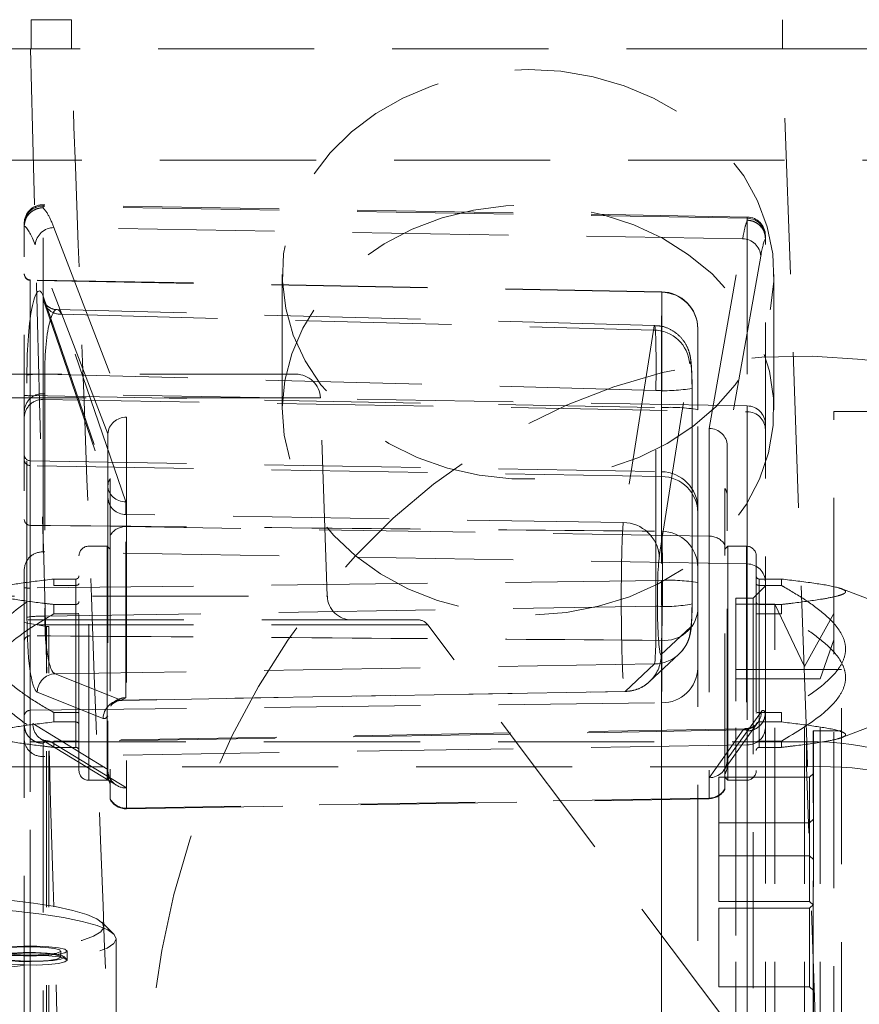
# Model space of a CAD drawing. Header units: millimetres. Extents: x 127 to 4201, y 49 to 2729.
# Tile 55 of 102: x 1147 to 1215, y 1952 to 2033. Entities that reach past the tile are written whole.
import ezdxf

# ---------------------------------------------------------------- set-up
doc = ezdxf.new("R2010")
doc.units = ezdxf.units.MM
doc.header["$LTSCALE"] = 10
doc.linetypes.add('HIDDEN', pattern=[1.905, 1.27, -0.635])

msp = doc.modelspace()

# ---------------------------------------------------------------- linework, layer by layer
at = {"color": 7, "linetype": 'HIDDEN', "lineweight": 0}
for p, q in [((1147.667, 2032.621), (1147.667, 2030.24)), ((1150.945, 2032.621), (1150.945, 2030.24)), ((1208.791, 2032.621), (1208.791, 2030.24)), ((1208.791, 2030.24), (1127.862, 2030.24)), ((1210.76, 1973.842), (1208.791, 2030.24)), ((1220.567, 2030.24), (1208.791, 2030.24)), ((1139.092, 2021.182), (1219.092, 2021.182)), ((1148.626, 2017.311), (1148.626, 2017.56)), ((1205.926, 2016.56), (1148.626, 2017.56)), ((1205.926, 2016.459), (1148.626, 2017.455)), ((1148.626, 2002.179), (1148.626, 2017.455)), ((1205.926, 2016.295), (1205.926, 2016.56)), ((1205.926, 2016.459), (1205.926, 2001.188)), ((1147.1, 2015.809), (1147.1, 2016.061)), ((1147.1, 2015.85), (1147.1, 2015.809)), ((1147.1, 1975.231), (1147.1, 2015.809)), ((1149.508, 2015.702), (1155.426, 2000.279)), ((1205.549, 2014.784), (1149.508, 2015.702)), ((1207.4, 2015.06), (1207.4, 2014.802)), ((1207.4, 2014.802), (1207.4, 2014.821)), ((1207.4, 1976.222), (1207.4, 2014.802)), ((1153.902, 1998.919), (1147.998, 2014.307)), ((1202.826, 1999.356), (1205.549, 2014.784)), ((1207.019, 2013.382), (1204.299, 1997.97)), ((1168.092, 2011.888), (1168.092, 2000.858)), ((1208.092, 2000.858), (1208.092, 2011.888)), ((1198.956, 2010.473), (1147.59, 2011.443)), ((1198.952, 2010.438), (1147.591, 2011.408)), ((1147.591, 2011.408), (1147.591, 1996.717)), ((1148.676, 2010.048), (1153.9, 1994.818)), ((1198.952, 1995.828), (1198.952, 2010.438)), ((1148.741, 2009.549), (1153.969, 1994.309)), ((1198.376, 2007.736), (1149.764, 2009.033)), ((1155.373, 1993.373), (1150.134, 2008.648)), ((1150.134, 2008.648), (1198.299, 2007.363)), ((1198.299, 2007.363), (1195.828, 1991.692)), ((1201.9, 2000.877), (1201.9, 2007.473)), ((1198.769, 1988.929), (1201.24, 2004.6)), ((1169.195, 2003.766), (1098.057, 2003.766)), ((1147.317, 1983.991), (1147.317, 2003.699)), ((1198.488, 2002.446), (1148.776, 2003.773)), ((1148.776, 2003.773), (1148.776, 1984.065)), ((1147.591, 1986.363), (1147.591, 2002.02)), ((1147.591, 2002.02), (1198.952, 2001.05)), ((1205.926, 2001.188), (1148.626, 2002.179)), ((1198.488, 1984.885), (1198.488, 2002.446)), ((1201.429, 2002.63), (1201.436, 2002.618)), ((1201.429, 2002.63), (1201.429, 1985.069)), ((1201.436, 1985.057), (1201.436, 2002.618)), ((1171.193, 2001.835), (1096.102, 2001.835)), ((1148.626, 1989.303), (1148.626, 2001.703)), ((1148.626, 2001.703), (1205.926, 2000.711)), ((1171.757, 1985.696), (1171.193, 2001.835)), ((1198.952, 2001.05), (1198.952, 1986.974)), ((1201.9, 1986.801), (1201.9, 2000.877)), ((1205.926, 2000.711), (1205.926, 1988.322)), ((1212.962, 1885.74), (1212.962, 2000.74)), ((1221.597, 2000.74), (1212.962, 2000.74)), ((1155.426, 2000.279), (1155.426, 1991.367)), ((1153.9, 1994.61), (1153.9, 1998.831)), ((1202.826, 1990.591), (1202.826, 1999.356)), ((1204.3, 1997.93), (1204.3, 1993.796)), ((1147.591, 1996.717), (1198.952, 1995.828)), ((1198.952, 1995.439), (1147.591, 1996.328)), ((1147.591, 1996.328), (1147.591, 1991.459)), ((1154.1, 1995.277), (1154.1, 1990.662)), ((1198.952, 1990.979), (1198.952, 1995.439)), ((1153.9, 1994.61), (1153.9, 1971.151)), ((1204.1, 1989.885), (1204.1, 1994.463)), ((1155.373, 1992.345), (1155.373, 1993.373)), ((1204.3, 1971.965), (1204.3, 1993.796)), ((1155.373, 1977.431), (1155.373, 1992.345)), ((1195.828, 1991.692), (1155.373, 1992.345)), ((1202.826, 1990.591), (1155.426, 1991.367)), ((1155.426, 1991.367), (1155.426, 1968.387)), ((1154.1, 1990.662), (1154.1, 1969.139)), ((1202.826, 1990.591), (1202.826, 1969.258)), ((1205.926, 1988.322), (1148.626, 1989.303)), ((1153.846, 1989.767), (1152.343, 1989.767)), ((1152.343, 1970.717), (1152.343, 1989.767)), ((1153.846, 1982.108), (1153.846, 1989.767)), ((1154.1, 1989.513), (1153.846, 1989.767)), ((1204.1, 1969.966), (1204.1, 1989.885)), ((1204.354, 1989.767), (1204.1, 1989.513)), ((1204.354, 1989.767), (1204.354, 1982.108)), ((1205.857, 1989.767), (1204.354, 1989.767)), ((1205.857, 1989.767), (1205.857, 1970.717)), ((1151.549, 1971.51), (1151.549, 1988.973)), ((1206.65, 1988.973), (1206.65, 1971.51)), ((1205.926, 1988.322), (1205.926, 1897.274)), ((1198.952, 1986.974), (1147.591, 1986.363)), ((1149.504, 1986.577), (1149.504, 1987.091)), ((1149.504, 1987.091), (1151.295, 1987.091)), ((1151.295, 1986.577), (1151.295, 1987.091)), ((1151.295, 1987.091), (1151.295, 1985.024)), ((1201.9, 1979.834), (1201.9, 1986.801)), ((1206.904, 1987.091), (1206.904, 1986.577)), ((1206.904, 1987.091), (1208.696, 1987.091)), ((1206.904, 1985.024), (1206.904, 1987.091)), ((1208.696, 1987.091), (1208.696, 1986.577)), ((1151.295, 1986.577), (1149.504, 1986.577)), ((1151.295, 1976.231), (1151.295, 1986.577)), ((1207.4, 1986.54), (1206.4, 1985.54)), ((1206.904, 1986.577), (1206.904, 1976.231)), ((1208.696, 1986.577), (1206.904, 1986.577)), ((1219.121, 1984.177), (1213.618, 1986.29)), ((1095.495, 1985.696), (1171.712, 1985.696)), ((1205, 1900.94), (1205, 1985.54)), ((1206.4, 1985.54), (1205, 1985.54)), ((1206.4, 1985.54), (1206.4, 1900.94)), ((1148.776, 1984.065), (1198.488, 1984.885)), ((1149.504, 1985.024), (1149.504, 1984.253)), ((1151.295, 1985.024), (1149.504, 1985.024)), ((1151.295, 1985.024), (1151.295, 1984.253)), ((1204.992, 1943.24), (1204.992, 1985.055)), ((1208.167, 1985.055), (1204.992, 1985.055)), ((1206.904, 1984.253), (1206.904, 1985.024)), ((1208.696, 1985.024), (1206.904, 1985.024)), ((1208.167, 1943.24), (1208.167, 1985.055)), ((1210.58, 1979.975), (1208.167, 1985.055)), ((1208.696, 1984.253), (1208.696, 1985.024)), ((1179.127, 1983.766), (1088.125, 1983.766)), ((1148.9, 1983.24), (1147.1, 1983.557)), ((1149.504, 1984.253), (1151.295, 1984.253)), ((1151.295, 1984.253), (1151.295, 1973.907)), ((1206.904, 1973.907), (1206.904, 1984.253)), ((1206.904, 1984.253), (1208.696, 1984.253)), ((1212.962, 1984.3), (1210.58, 1979.975)), ((1179.926, 1983.367), (1087.326, 1983.367)), ((1148.9, 1903.24), (1148.9, 1983.24)), ((1149.1, 1983.24), (1148.9, 1983.24)), ((1149.1, 1903.24), (1149.1, 1983.24)), ((1239.368, 1904.435), (1179.926, 1983.367)), ((1201.312, 1983.186), (1198.921, 1980.951)), ((1147.591, 1982.472), (1147.591, 1917.652)), ((1153.846, 1970.717), (1153.846, 1982.108)), ((1198.952, 1918.766), (1198.952, 1982.104)), ((1204.354, 1982.108), (1204.354, 1970.717)), ((1212.962, 1982.136), (1211.85, 1978.959)), ((1197.975, 1978.747), (1200.367, 1980.983)), ((1198.371, 1980.18), (1149.612, 1979.376)), ((1195.98, 1977.945), (1198.371, 1980.18)), ((1201.9, 1919.549), (1201.9, 1979.834)), ((1213.6, 1979.74), (1205, 1979.74)), ((1210.58, 1943.24), (1210.58, 1979.975)), ((1213.6, 1906.74), (1213.6, 1979.74)), ((1149.612, 1979.376), (1154.979, 1977.231)), ((1211.85, 1978.959), (1204.992, 1978.959)), ((1211.85, 1943.24), (1211.85, 1978.959)), ((1195.98, 1977.945), (1154.979, 1977.231)), ((1155.062, 1977.218), (1195.963, 1977.932)), ((1153.521, 1975.746), (1148.154, 1977.892)), ((1154.979, 1977.231), (1155.373, 1977.431)), ((1147.591, 1976.41), (1198.952, 1977.021)), ((1147.591, 1915.871), (1147.591, 1976.41)), ((1198.952, 1977.021), (1198.952, 1916.736)), ((1149.504, 1975.459), (1149.504, 1976.231)), ((1149.504, 1976.231), (1151.295, 1976.231)), ((1151.295, 1975.459), (1151.295, 1976.231)), ((1204.3, 1972.42), (1207.072, 1976.306)), ((1206.904, 1976.231), (1206.904, 1975.459)), ((1206.904, 1976.231), (1208.696, 1976.231)), ((1207.4, 1976.215), (1207.4, 1976.222)), ((1207.4, 1976.222), (1207.4, 1974.999)), ((1208.696, 1976.231), (1208.696, 1975.459)), ((1213.618, 1974.194), (1219.121, 1976.306)), ((1147.1, 1975.231), (1147.1, 1975.215)), ((1147.1, 1974.061), (1147.1, 1975.231)), ((1147.805, 1975.334), (1153.9, 1971.602)), ((1205.736, 1974.895), (1149.031, 1973.905)), ((1205.601, 1974.806), (1149.315, 1973.828)), ((1151.295, 1975.459), (1149.504, 1975.459)), ((1151.295, 1973.392), (1151.295, 1975.459)), ((1205.601, 1974.806), (1202.826, 1970.917)), ((1204.023, 1971.543), (1206.796, 1975.429)), ((1205.926, 1973.593), (1205.926, 1974.728)), ((1208.696, 1975.459), (1206.904, 1975.459)), ((1206.904, 1975.459), (1206.904, 1973.392)), ((1207.4, 1974.999), (1207.4, 1913.102)), ((1211.292, 1911.74), (1211.292, 1974.74)), ((1212.962, 1974.74), (1211.292, 1974.74)), ((1211.3, 1974.74), (1211.3, 1911.74)), ((1213.6, 1974.74), (1211.3, 1974.74)), ((1147.1, 1912.136), (1147.1, 1974.061)), ((1148.506, 1974.042), (1154.608, 1970.306)), ((1128.502, 1973.841), (1210.737, 1973.841)), ((1148.626, 1973.73), (1148.626, 1972.655)), ((1205.926, 1973.593), (1148.626, 1972.655)), ((1155.426, 1970.087), (1149.315, 1973.828)), ((1149.504, 1973.907), (1149.504, 1973.392)), ((1151.295, 1973.907), (1149.504, 1973.907)), ((1149.504, 1973.392), (1151.295, 1973.392)), ((1151.295, 1973.907), (1151.295, 1973.392)), ((1205.926, 1911.695), (1205.926, 1973.593)), ((1206.904, 1973.392), (1206.904, 1973.907)), ((1208.696, 1973.907), (1206.904, 1973.907)), ((1206.904, 1973.392), (1208.696, 1973.392)), ((1208.696, 1973.392), (1208.696, 1973.907)), ((1210.737, 1971.814), (1210.737, 1973.841)), ((1148.626, 1972.655), (1148.626, 1910.73)), ((1210.737, 1971.814), (1128.502, 1971.814)), ((1212.92, 1909.304), (1210.737, 1971.814)), ((1152.343, 1970.717), (1153.846, 1970.717)), ((1153.846, 1970.717), (1154.1, 1970.971)), ((1202.826, 1970.917), (1202.826, 1969.26)), ((1203.6, 1970.956), (1203.6, 1967.238)), ((1211, 1970.956), (1203.6, 1970.956)), ((1204.1, 1970.971), (1204.354, 1970.717)), ((1204.354, 1970.717), (1205.857, 1970.717)), ((1211.3, 1971.256), (1211, 1970.956)), ((1211, 1967.238), (1211, 1970.956)), ((1155.426, 1968.436), (1155.426, 1970.087)), ((1202.826, 1969.26), (1155.426, 1968.436)), ((1155.426, 1968.387), (1202.826, 1969.214)), ((1211.3, 1967.538), (1211, 1967.238)), ((1203.6, 1967.238), (1203.6, 1960.838)), ((1211, 1967.238), (1203.6, 1967.238)), ((1211, 1960.838), (1211, 1967.238)), ((1203.6, 1964.556), (1211, 1964.556)), ((1211, 1964.556), (1211.3, 1964.256)), ((1203.6, 1960.838), (1211, 1960.838)), ((1203.6, 1960.312), (1203.6, 1953.912)), ((1211, 1960.312), (1203.6, 1960.312)), ((1211, 1960.838), (1211.3, 1960.538)), ((1211.3, 1960.612), (1211, 1960.312)), ((1211, 1953.912), (1211, 1960.312)), ((1154.387, 1958.195), (1153.399, 1959.169)), ((1154.566, 1947.898), (1154.584, 1957.806)), ((1150.081, 1956.321), (1150.082, 1956.816)), ((1150.552, 1956.128), (1150.305, 1956.371)), ((1150.58, 1956.072), (1150.582, 1956.815)), ((1203.6, 1953.912), (1211, 1953.912)), ((1211, 1953.912), (1211.3, 1953.612))]:
    msp.add_line(p, q, dxfattribs=at)
at = {"color": 7, "linetype": 'HIDDEN', "lineweight": 0, "flags": 128}
for points in [[(1188.092, 2028.572), (1190.758, 2028.423), (1193.376, 2027.979), (1195.9, 2027.248), (1198.285, 2026.243), (1200.487, 2024.981), (1202.469, 2023.486), (1204.194, 2021.784), (1205.631, 2019.906), (1206.756, 2017.884), (1207.547, 2015.756), (1207.992, 2013.558), (1208.081, 2011.331), (1207.814, 2009.113), (1207.194, 2006.945), (1206.234, 2004.865), (1204.95, 2002.911), (1203.365, 2001.117), (1201.508, 1999.515), (1199.411, 1998.134), (1197.112, 1996.998), (1194.653, 1996.128), (1192.076, 1995.539), (1189.428, 1995.242), (1186.756, 1995.242), (1184.109, 1995.539), (1181.532, 1996.128), (1179.072, 1996.998), (1176.773, 1998.134), (1174.677, 1999.515), (1172.819, 2001.117), (1171.234, 2002.911), (1169.95, 2004.865), (1168.99, 2006.945), (1168.371, 2009.113), (1168.103, 2011.331), (1168.193, 2013.558), (1168.637, 2015.756), (1169.429, 2017.884), (1170.553, 2019.906), (1171.991, 2021.784), (1173.716, 2023.486), (1175.697, 2024.981), (1177.9, 2026.243), (1180.284, 2027.248), (1182.808, 2027.979), (1185.427, 2028.423), (1188.092, 2028.572)], [(1205.852, 1993.186), (1206.92, 1995.23), (1207.651, 1997.373), (1208.033, 1999.579), (1208.06, 2001.807), (1207.73, 2004.019), (1207.05, 2006.174), (1206.031, 2008.235), (1204.692, 2010.163), (1203.058, 2011.926), (1201.156, 2013.491), (1199.02, 2014.831), (1196.69, 2015.921), (1194.207, 2016.743), (1191.614, 2017.281), (1188.959, 2017.526), (1186.288, 2017.474), (1183.649, 2017.125), (1181.089, 2016.485), (1178.655, 2015.567), (1176.389, 2014.387), (1174.332, 2012.965), (1172.52, 2011.327), (1170.986, 2009.502), (1169.758, 2007.523), (1168.856, 2005.425), (1168.298, 2003.246), (1168.093, 2001.023), (1168.245, 1998.798), (1168.751, 1996.61), (1169.603, 1994.498), (1170.784, 1992.499), (1172.274, 1990.649), (1174.047, 1988.981), (1176.07, 1987.525), (1178.307, 1986.308), (1180.719, 1985.35), (1183.263, 1984.668), (1185.893, 1984.276), (1188.562, 1984.179), (1191.223, 1984.38), (1193.828, 1984.875), (1196.331, 1985.656), (1198.686, 1986.707), (1200.853, 1988.012), (1202.792, 1989.545), (1204.468, 1991.28), (1205.852, 1993.186)], [(1157.144, 1942.786), (1157.381, 1938.062), (1157.927, 1933.365), (1158.779, 1928.722), (1159.931, 1924.16), (1161.378, 1919.704), (1163.11, 1915.381), (1165.118, 1911.214), (1167.391, 1907.229), (1169.914, 1903.447), (1172.675, 1899.89), (1175.657, 1896.579), (1178.843, 1893.533), (1182.214, 1890.769), (1185.752, 1888.302), (1189.436, 1886.148), (1193.245, 1884.319), (1197.157, 1882.824), (1201.151, 1881.672), (1205.202, 1880.871), (1209.288, 1880.424), (1213.385, 1880.335), (1217.47, 1880.603), (1221.52, 1881.228), (1225.511, 1882.205), (1229.42, 1883.529), (1233.226, 1885.192), (1236.905, 1887.186), (1240.438, 1889.497), (1243.804, 1892.114), (1246.983, 1895.022), (1249.958, 1898.203), (1252.711, 1901.639), (1255.227, 1905.311), (1257.491, 1909.197), (1259.491, 1913.276), (1261.214, 1917.524), (1262.651, 1921.917), (1263.794, 1926.429), (1264.636, 1931.035), (1265.172, 1935.708), (1265.399, 1940.422), (1265.317, 1945.149), (1264.925, 1949.863), (1264.225, 1954.536), (1263.223, 1959.142), (1261.922, 1963.655), (1260.332, 1968.047), (1258.46, 1972.295), (1256.318, 1976.374), (1253.919, 1980.261), (1251.275, 1983.933), (1248.401, 1987.369), (1245.315, 1990.55), (1242.034, 1993.457), (1238.577, 1996.074), (1234.964, 1998.386), (1231.214, 2000.379), (1227.351, 2002.043), (1223.395, 2003.367), (1219.37, 2004.344), (1215.299, 2004.968), (1211.204, 2005.236), (1207.11, 2005.147), (1203.04, 2004.7), (1199.016, 2003.899), (1195.063, 2002.748), (1191.203, 2001.253), (1187.458, 1999.423), (1183.849, 1997.269), (1180.397, 1994.803), (1177.123, 1992.039), (1174.043, 1988.992), (1171.177, 1985.682), (1168.541, 1982.125), (1166.149, 1978.343), (1164.016, 1974.357), (1162.153, 1970.191), (1160.572, 1965.867), (1159.281, 1961.412), (1158.288, 1956.849), (1157.598, 1952.206), (1157.216, 1947.51), (1157.144, 1942.786)], [(1197.975, 1978.747), (1198.071, 1978.84), (1198.113, 1978.885)], [(1143.656, 1961.157), (1145.869, 1960.95), (1147.863, 1960.706), (1149.602, 1960.428), (1151.056, 1960.122), (1152.198, 1959.793), (1153.007, 1959.447), (1153.47, 1959.09), (1153.579, 1958.728), (1153.33, 1958.368), (1152.729, 1958.017), (1151.787, 1957.68), (1150.519, 1957.364), (1148.95, 1957.074), (1147.106, 1956.815), (1145.021, 1956.593), (1142.732, 1956.41), (1140.28, 1956.271), (1137.708, 1956.177), (1135.063, 1956.131), (1132.391, 1956.134), (1129.741, 1956.184), (1127.159, 1956.282), (1124.692, 1956.425), (1122.384, 1956.611), (1120.275, 1956.837), (1118.404, 1957.099), (1116.804, 1957.391), (1115.504, 1957.71), (1114.526, 1958.048), (1113.888, 1958.401), (1113.602, 1958.761), (1113.672, 1959.122), (1114.098, 1959.479), (1114.872, 1959.824), (1115.979, 1960.151), (1117.401, 1960.455), (1119.111, 1960.729), (1121.08, 1960.971), (1123.272, 1961.173), (1125.648, 1961.335), (1128.165, 1961.451), (1130.779, 1961.521), (1133.444, 1961.543), (1136.111, 1961.517), (1138.733, 1961.443), (1141.263, 1961.322), (1143.656, 1961.157)], [(1144.157, 1960.282), (1146.435, 1960.07), (1148.493, 1959.82), (1150.296, 1959.536), (1151.813, 1959.223), (1153.018, 1958.887), (1153.89, 1958.533), (1154.415, 1958.167), (1154.584, 1957.795), (1154.393, 1957.424), (1153.846, 1957.061), (1152.952, 1956.711), (1151.727, 1956.38), (1150.192, 1956.074), (1148.373, 1955.799), (1146.3, 1955.558), (1144.01, 1955.357), (1141.541, 1955.198), (1138.937, 1955.085), (1136.24, 1955.019), (1133.499, 1955.001), (1130.758, 1955.031), (1128.066, 1955.11), (1125.469, 1955.236), (1123.01, 1955.406), (1120.732, 1955.618), (1118.674, 1955.868), (1116.872, 1956.152), (1115.355, 1956.465), (1114.15, 1956.801), (1113.277, 1957.155), (1112.752, 1957.521), (1112.584, 1957.893), (1112.775, 1958.264), (1113.322, 1958.627), (1114.215, 1958.977), (1115.44, 1959.308), (1116.975, 1959.614), (1118.795, 1959.889), (1120.867, 1960.13), (1123.158, 1960.331), (1125.626, 1960.49), (1128.231, 1960.603), (1130.927, 1960.67), (1133.669, 1960.687), (1136.409, 1960.657), (1139.101, 1960.578), (1141.699, 1960.452), (1144.157, 1960.282)], [(1149.092, 1957.169), (1148.115, 1957.219), (1147.073, 1957.222), (1146.092, 1957.176), (1145.292, 1957.087), (1144.767, 1956.966), (1144.582, 1956.828), (1144.759, 1956.688), (1145.276, 1956.565), (1146.071, 1956.472), (1147.049, 1956.422), (1148.091, 1956.419), (1149.071, 1956.465), (1149.872, 1956.554), (1150.397, 1956.675), (1150.582, 1956.814), (1150.405, 1956.953), (1149.888, 1957.076), (1149.092, 1957.169)], [(1148.841, 1957.111), (1149.571, 1957.022), (1149.999, 1956.903), (1150.059, 1956.771), (1149.742, 1956.646), (1149.096, 1956.549), (1148.219, 1956.492), (1147.245, 1956.486), (1146.323, 1956.53), (1145.592, 1956.619), (1145.164, 1956.739), (1145.105, 1956.871), (1145.422, 1956.995), (1146.068, 1957.093), (1146.945, 1957.149), (1147.918, 1957.155), (1148.841, 1957.111)], [(1149.091, 1956.426), (1148.113, 1956.476), (1147.072, 1956.479), (1146.091, 1956.433), (1145.29, 1956.344), (1144.766, 1956.223), (1144.58, 1956.085), (1144.757, 1955.945), (1145.275, 1955.822), (1146.07, 1955.729), (1147.048, 1955.679), (1148.089, 1955.676), (1149.07, 1955.722), (1149.871, 1955.811), (1150.395, 1955.932), (1150.58, 1956.071), (1150.404, 1956.21), (1149.886, 1956.333), (1149.091, 1956.426)], [(1148.966, 1956.645), (1149.73, 1956.554), (1150.205, 1956.432), (1150.325, 1956.296), (1150.074, 1956.164), (1149.487, 1956.053), (1148.643, 1955.98), (1147.654, 1955.953), (1146.656, 1955.976), (1145.783, 1956.047), (1145.153, 1956.155), (1144.85, 1956.286), (1144.917, 1956.422), (1145.343, 1956.546), (1146.071, 1956.639), (1147.003, 1956.69), (1148.014, 1956.692), (1148.966, 1956.645)], [(1148.84, 1956.615), (1147.917, 1956.66), (1146.944, 1956.654), (1146.067, 1956.597), (1145.421, 1956.5), (1145.104, 1956.375), (1145.163, 1956.243), (1145.591, 1956.124), (1146.322, 1956.035), (1147.245, 1955.99), (1148.218, 1955.997), (1149.095, 1956.053), (1149.741, 1956.151), (1150.058, 1956.275), (1149.998, 1956.407), (1149.57, 1956.527), (1148.84, 1956.615)]]:
    msp.add_lwpolyline(points, dxfattribs=at)
at = {"color": 7, "linetype": 'HIDDEN', "lineweight": 0}
for centre, radius, start, end in [((1148.6, 2016.061), 1.5, 89, 180), ((1148.597, 2015.958), 1.497, 88.90198, 179.89676), ((1205.9, 2015.06), 1.5, 0, 89), ((1205.902, 2014.962), 1.497, 0.09829, 89.10298), ((1149.53, 2014.164), 1.538, 90.78874, 174.66001), ((1205.53, 2013.291), 1.493, 3.48145, 89.26021), ((1147.6, 2011.943), 0.5, 180, 269.0596), ((1147.599, 2011.907), 0.499, 180.09846, 269.1021), ((1150.026, 2009.994), 1.351, 177.7358, 274.60954), ((1198.9, 2007.473), 3, 0, 89.31214), ((1198.905, 2007.444), 2.995, 0.09841, 89.10272), ((1198.273, 2004.389), 2.974, 4.06372, 89.51067), ((1148.485, 1995.069), 8.709, 88.09089, 97.70798), ((1169.195, 2001.766), 2, 2, 90), ((1148.597, 2000.682), 1.497, 88.90212, 179.89677), ((1147.47, 2004.164), 2.147, 260.06938, 273.23004), ((1199.247, 2014.74), 12.318, 266.46641, 280.23415), ((1148.586, 2000.218), 1.486, 88.45824, 179.42094), ((1205.902, 1999.69), 1.497, 0.09843, 89.1027), ((1199.678, 1988.187), 12.883, 80.06915, 93.23015), ((1205.915, 1999.226), 1.485, 0.55297, 89.56808), ((1147.599, 1997.216), 0.499, 180.0987, 269.10229), ((1147.595, 1996.823), 0.495, 180.55273, 269.56818), ((1198.905, 1992.833), 2.995, 0.09837, 89.10276), ((1198.93, 1992.469), 2.97, 0.55303, 89.5681), ((1155.343, 1993.79), 1.445, 182.26832, 271.198), ((1147.595, 1991.954), 0.495, 180.55317, 269.56818), ((1195.803, 1988.718), 2.974, 4.06362, 89.51077), ((1155.384, 1989.847), 1.521, 88.41648, 147.58826), ((1198.93, 1988.009), 2.97, 0.553, 89.56813), ((1202.818, 1989.073), 1.518, 32.36768, 89.6928), ((1148.586, 1987.817), 1.486, 88.45824, 179.42094), ((1152.343, 1988.973), 0.794, 90, 180), ((1205.857, 1988.973), 0.794, 0, 90), ((1205.915, 1986.837), 1.485, 0.55312, 89.56808), ((1199.678, 1974.111), 12.883, 80.06915, 93.23015), ((1147.47, 1988.506), 2.147, 260.06795, 273.23148), ((1173.756, 1985.766), 2, 182, 270), ((1199.282, 1995.801), 10.945, 265.8425, 281.31593), ((1199.187, 1984.827), 2.733, 265.06016, 352.86237), ((1148.485, 1975.362), 8.708, 88.09039, 97.70819), ((1179.127, 1982.766), 1, 36.98267, 90), ((1198.333, 1983.16), 2.98, 270.74197, 0.49911), ((1147.556, 1982.014), 0.459, 85.6935, 173.79865), ((1195.938, 1980.926), 2.983, 316.83612, 0.47835), ((1198.994, 1979.928), 2.908, 269.17996, 358.14779), ((1149.66, 1977.871), 1.506, 91.81196, 179.21708), ((1195.941, 1980.926), 2.981, 270.74592, 313.04381), ((1155.027, 1975.726), 1.506, 91.81197, 179.21729), ((1147.584, 1975.926), 0.485, 89.17985, 178.14767), ((1205.588, 1976.29), 1.484, 323.25579, 0.59449), ((1149.272, 1975.295), 1.468, 178.48421, 271.68731), ((1205.586, 1976.294), 1.488, 270.59134, 316.06343), ((1205.947, 1975.046), 1.454, 269.17999, 358.14769), ((1148.556, 1974.111), 1.458, 181.93619, 272.73195), ((839.559, 1959.865), 371.464, 1.84366, 2.15625), ((1152.343, 1971.51), 0.794, 180, 270), ((1205.857, 1971.51), 0.794, 270, 0), ((1202.801, 1970.761), 1.501, 270.95182, 329.91487), ((1202.8, 1970.714), 1.5, 271, 330.07357), ((1155.399, 1969.937), 1.501, 210.08815, 271.04091), ((1155.4, 1969.887), 1.5, 209.92643, 271)]:
    msp.add_arc(centre, radius, start, end, dxfattribs=at)
for centre, major_axis, ratio, start_param, end_param in [((1146.336, 1987.595), (0.244, 28.487), 0.145294, 5.929507, 6.15654), ((1207.743, 1987.594), (-0.105, 27.467), 0.066133, 0.132186, 0.351279), ((1147.6, 2001.441), (-0.009, 10.002), 0.000819, 6.199431, 7.796094), ((1148.266, 2004.044), (0.052, 6.501), 0.145702, 5.890614, 7.908313), ((1198.9, 2000.472), (0.057, 10.001), 0.004916, 4.770195, 6.366859), ((1149.75, 2004.032), (0.009, 5.001), 0.195066, 5.888507, 7.906206), ((1198.303, 2002.736), (0.072, 5), 0.037838, 4.654863, 6.672562), ((1201.297, 2002.748), (-0.008, 2.001), 0.066031, 4.653304, 6.671003), ((1148.6, 1972.281), (0.026, 30.004), 0.000122, 6.086027, 6.199456), ((1205.9, 1971.289), (0.026, 30.004), 0.000122, 6.086027, 6.199456), ((1155.4, 1998.872), (1.478, 0.274), 0.934114, 1.381986, 2.91262), ((1155.4, 1994.95), (-1.406, 4.207), 0.124507, 0.299087, 0.356703), ((1202.8, 1997.949), (1.495, -0.131), 0.937803, 0.108273, 1.635288), ((1202.8, 1989.403), (1.475, 8.682), 0.031587, 6.099334, 6.125661), ((1147.6, 1972.299), (-0.009, 24.504), 0.00005, 0.083727, 0.197156), ((1198.9, 1971.411), (0.052, 24.503), 0.0003, 6.086024, 6.199453), ((1155.4, 1994.088), (-1.171, 1.331), 0.704879, 0.153155, 0.67547), ((1155.4, 1994.76), (1.483, 0.247), 0.920735, 2.989264, 4.542607), ((1202.8, 1993.274), (1.171, 1.331), 0.704879, 5.607716, 6.13003), ((1198.888, 1985.091), (-0.016, 4.148), 0.066133, 0.38853, 3.202842), ((1198.9, 1986.4), (-0.036, 10), 0.005449, 3.495909, 4.769774), ((1147.6, 1985.79), (0.006, 10.001), 0.000908, 1.513468, 2.787333), ((1198.303, 1985.171), (-0.057, 5), 0.036347, 3.20213, 4.654742), ((1201.297, 1985.182), (-0.008, 2), 0.066065, 3.202786, 4.655398), ((1148.266, 1984.383), (0.058, 6.502), 0.145621, 1.632336, 3.084948), ((1149.75, 1984.37), (0.086, 5.002), 0.194175, 1.635166, 3.087778), ((1207.294, 1953.876), (-0.086, 22.525), 0.066133, 6.154521, 6.374869), ((1153.678, 1985.09), (0.08, 9.359), 0.145294, 3.085005, 3.364136), ((1210.749, 1967.54), (11.993, 0.419), 0.524871, 0.331373, 1.551548), ((1210.352, 1983.884), (-0.423, 10.042), 0.298416, 3.129037, 3.1369), ((1202.8, 1972.41), (1.429, -0.458), 0.994884, 5.038222, 6.591565), ((1155.4, 1971.58), (1.311, 0.735), 0.992383, 2.634139, 4.222389), ((1202.8, 1971.827), (1.171, 1.03), 0.910675, 5.085401, 5.607716), ((1210.352, 1978.92), (12.003, 0.081), 0.592476, 4.740451, 4.748314), ((1210.749, 1967.54), (11.993, 0.419), 0.355959, 0.331764, 1.551548), ((1155.4, 1971.013), (1.171, -1.03), 0.910675, 3.817062, 4.339377)]:
    msp.add_ellipse(centre, major_axis=major_axis, ratio=ratio, start_param=start_param, end_param=end_param, dxfattribs=at)
for points, knots in [([(841.199, 2218.816), (842.082, 2213.831), (843.848, 2203.861), (846.072, 2188.827), (847.74, 2173.688), (848.642, 2158.407), (848.591, 2144.073), (847.667, 2130.701), (846.014, 2118.284), (843.463, 2105.709), (839.916, 2092.963), (835.289, 2080.03), (829.47, 2066.939), (822.594, 2053.716), (815.028, 2040.345), (807.095, 2026.854), (799.704, 2014.244), (793.107, 2002.537), (787.419, 1991.785), (782.255, 1981.027), (777.781, 1970.275), (774.212, 1959.676), (771.671, 1949.246), (770.29, 1938.998), (770.089, 1928.833), (770.92, 1918.761), (772.663, 1908.845), (775.183, 1899.082), (778.357, 1889.47), (782.091, 1879.952), (787.394, 1868.025), (794.51, 1853.896), (803.319, 1837.728), (812.034, 1821.887), (820.635, 1805.364), (829.124, 1788.281), (837.582, 1770.675), (845.72, 1753.531), (853.746, 1736.825), (861.866, 1720.535), (869.866, 1705.441), (877.846, 1691.495), (885.835, 1678.644), (894.438, 1666.031), (903.786, 1653.656), (913.879, 1641.512), (924.686, 1629.59), (936.566, 1617.487), (949.575, 1605.22), (963.75, 1592.811), (978.652, 1580.63), (994.248, 1568.666), (1011.147, 1556.439), (1029.39, 1543.978), (1048.997, 1531.309), (1069.283, 1518.85), (1090.203, 1506.588), (1111.706, 1494.505), (1133.747, 1482.593), (1156.271, 1470.812), (1171.491, 1463.15), (1179.157, 1459.29)], [0, 0, 0, 0, 0.015456, 0.030917, 0.046401, 0.061946, 0.077617, 0.09008, 0.102737, 0.115664, 0.128947, 0.142685, 0.156983, 0.171859, 0.187197, 0.202845, 0.218636, 0.23104, 0.243364, 0.255553, 0.267569, 0.279405, 0.290646, 0.301805, 0.312981, 0.324264, 0.33571, 0.347137, 0.358755, 0.370548, 0.382491, 0.404062, 0.42571, 0.447119, 0.468044, 0.492299, 0.515868, 0.538769, 0.561021, 0.582648, 0.603685, 0.620994, 0.637975, 0.654696, 0.671248, 0.687711, 0.704153, 0.720634, 0.738872, 0.757284, 0.775918, 0.794818, 0.814012, 0.835811, 0.858026, 0.880667, 0.903733, 0.927217, 0.951104, 0.975374, 1, 1, 1, 1]), ([(1179.117, 1459.466), (1187.831, 1463.864), (1205.115, 1472.587), (1230.637, 1486.046), (1255.52, 1499.682), (1279.685, 1513.548), (1301.443, 1526.681), (1320.868, 1539.012), (1338.07, 1550.465), (1354.673, 1562.106), (1370.643, 1573.946), (1385.947, 1585.995), (1400.548, 1598.264), (1414.413, 1610.766), (1427.506, 1623.51), (1439.793, 1636.507), (1451.167, 1649.689), (1461.614, 1663.061), (1471.12, 1676.631), (1479.883, 1690.477), (1488.622, 1705.586), (1497.364, 1722.028), (1506.234, 1739.862), (1515.004, 1758.195), (1523.933, 1777.056), (1533.289, 1796.473), (1543.3, 1816.478), (1552.454, 1833.54), (1560.017, 1847.648), (1565.668, 1858.571), (1571.038, 1869.638), (1575.956, 1880.846), (1580.255, 1892.192), (1583.523, 1902.876), (1585.799, 1912.84), (1587.205, 1922.032), (1587.849, 1931.301), (1587.65, 1940.647), (1586.505, 1950.061), (1584.318, 1960.221), (1580.982, 1971.124), (1576.448, 1982.73), (1571.102, 1994.341), (1565.117, 2005.938), (1558.663, 2017.505), (1551.912, 2029.023), (1544.185, 2041.887), (1535.688, 2056.013), (1526.833, 2071.37), (1518.932, 2086.536), (1511.555, 2102.37), (1504.823, 2118.872), (1499.438, 2133.83), (1496.707, 2142.969), (1495.687, 2146.384)], [0, 0, 0, 0, 0.03005, 0.059601, 0.088617, 0.117066, 0.144932, 0.166414, 0.187538, 0.208315, 0.228764, 0.248913, 0.268799, 0.28847, 0.307984, 0.32741, 0.346829, 0.365983, 0.385319, 0.404958, 0.424998, 0.449657, 0.475072, 0.501292, 0.528348, 0.556264, 0.58507, 0.614769, 0.630238, 0.645727, 0.661141, 0.676396, 0.691421, 0.706167, 0.717546, 0.728747, 0.739796, 0.750739, 0.761645, 0.772593, 0.78609, 0.799794, 0.813716, 0.827831, 0.84209, 0.856424, 0.870752, 0.890288, 0.909436, 0.928041, 0.946143, 0.967161, 0.987728, 1, 1, 1, 1]), ([(1150.945, 2032.621), (1150.217, 2032.621), (1148.912, 2032.621), (1148.048, 2032.621), (1147.667, 2032.621)], [0, 0, 0, 0, 0.557894, 1, 1, 1, 1]), ([(1147.606, 2030.24), (1148.036, 2013.224), (1148.927, 1977.899), (1150.219, 1936.727), (1151.039, 1912.571), (1151.237, 1906.718)], [0, 0, 0, 0, 0.413237, 0.857844, 1, 1, 1, 1]), ([(1154.435, 1936.364), (1153.886, 1950.661), (1152.684, 1981.952), (1151.534, 2013.245), (1150.91, 2030.24)], [0, 0, 0, 0, 0.456897, 1, 1, 1, 1]), ([(1148.626, 2017.311), (1148.619, 2017.311), (1148.512, 2017.311), (1148.237, 2017.282), (1147.821, 2017.121), (1147.433, 2016.79), (1147.163, 2016.35), (1147.121, 2016.016), (1147.1, 2015.85)], [0, 0, 0, 0, 0.009061, 0.137664, 0.35375, 0.569342, 0.784666, 1, 1, 1, 1]), ([(1148.626, 2017.311), (1148.76, 2017.156), (1149.062, 2016.808), (1149.349, 2016.097), (1149.508, 2015.702)], [0, 0, 0, 0, 0.444886, 1, 1, 1, 1]), ([(1205.549, 2014.784), (1205.607, 2015.104), (1205.73, 2015.776), (1205.858, 2016.117), (1205.926, 2016.295)], [0, 0, 0, 0, 0.47658, 1, 1, 1, 1]), ([(1205.926, 2016.295), (1205.936, 2016.295), (1206.032, 2016.292), (1206.295, 2016.258), (1206.695, 2016.1), (1207.079, 2015.765), (1207.343, 2015.322), (1207.381, 2014.988), (1207.4, 2014.821)], [0, 0, 0, 0, 0.013576, 0.124837, 0.343736, 0.562528, 0.781264, 1, 1, 1, 1]), ([(1149.755, 2009.044), (1149.737, 2009.041), (1149.525, 2009.006), (1149.143, 2009.178), (1148.832, 2009.43), (1148.72, 2009.6), (1148.712, 2009.629), (1148.732, 2009.573), (1148.741, 2009.549)], [0, 0, 0, 0, 0.022559, 0.271768, 0.473483, 0.651466, 0.844475, 1, 1, 1, 1]), ([(1201.436, 2002.618), (1201.435, 2002.769), (1201.433, 2003.211), (1201.413, 2003.94), (1201.37, 2004.596), (1201.314, 2005.074), (1201.203, 2005.586), (1200.946, 2006.227), (1200.456, 2006.888), (1199.732, 2007.413), (1199.012, 2007.705), (1198.545, 2007.701), (1198.376, 2007.7)], [0, 0, 0, 0, 0.0617562, 0.1823297, 0.3086667, 0.4000326, 0.4724679, 0.5636546, 0.6880143, 0.8080409, 0.9307811, 1, 1, 1, 1]), ([(1195.828, 1991.692), (1195.802, 1991.314), (1195.749, 1990.558), (1195.695, 1988.605), (1195.669, 1986.309), (1195.674, 1983.861), (1195.71, 1981.555), (1195.773, 1979.643), (1195.855, 1978.351), (1195.928, 1977.911), (1195.969, 1977.938), (1195.98, 1977.945)], [0, 0, 0, 0, 0.11996, 0.239903, 0.359762, 0.479551, 0.59932, 0.719124, 0.839008, 0.958974, 1, 1, 1, 1]), ([(1147.591, 1991.459), (1147.589, 1991.295), (1147.584, 1990.966), (1147.58, 1989.827), (1147.577, 1988.359), (1147.578, 1986.678), (1147.58, 1984.987), (1147.584, 1983.676), (1147.588, 1982.884), (1147.59, 1982.577), (1147.591, 1982.472)], [0, 0, 0, 0, 0.144844, 0.289684, 0.434415, 0.579026, 0.723596, 0.868223, 0.954777, 1, 1, 1, 1]), ([(1147.591, 1991.459), (1156.322, 1991.379), (1173.441, 1991.221), (1190.562, 1991.058), (1198.952, 1990.979)], [0, 0, 0, 0, 0.5099728, 1, 1, 1, 1]), ([(1198.952, 1982.104), (1198.962, 1982.403), (1198.984, 1983.077), (1199.011, 1984.511), (1199.026, 1986.196), (1199.028, 1987.878), (1199.015, 1989.346), (1198.989, 1990.485), (1198.964, 1990.814), (1198.952, 1990.979)], [0, 0, 0, 0, 0.117096, 0.264163, 0.411214, 0.558316, 0.705515, 0.852778, 1, 1, 1, 1]), ([(1149.504, 1987.091), (1148.604, 1986.985), (1146.938, 1986.787), (1145.142, 1986.489), (1144.369, 1986.223), (1144.226, 1986.043), (1144.423, 1985.869), (1145.052, 1985.666), (1146.428, 1985.406), (1148.023, 1985.195), (1149.181, 1985.061), (1149.504, 1985.024)], [0, 0, 0, 0, 0.2054728, 0.3801347, 0.4512591, 0.5045373, 0.5576545, 0.6255475, 0.7379449, 0.9269555, 1, 1, 1, 1]), ([(1151.295, 1987.091), (1151.322, 1987.094), (1151.377, 1987.099), (1151.449, 1987.141), (1151.507, 1987.203), (1151.541, 1987.278), (1151.549, 1987.332), (1151.549, 1987.358), (1151.549, 1987.359)], [0, 0, 0, 0, 0.19752, 0.394839, 0.597659, 0.813106, 0.990414, 1, 1, 1, 1]), ([(1206.65, 1987.359), (1206.65, 1987.358), (1206.65, 1987.332), (1206.658, 1987.278), (1206.692, 1987.203), (1206.75, 1987.141), (1206.823, 1987.099), (1206.877, 1987.094), (1206.904, 1987.091)], [0, 0, 0, 0, 0.009586, 0.186895, 0.402344, 0.605164, 0.802484, 1, 1, 1, 1]), ([(1208.696, 1985.024), (1209.018, 1985.061), (1210.176, 1985.195), (1211.772, 1985.406), (1213.147, 1985.666), (1213.776, 1985.869), (1213.974, 1986.043), (1213.83, 1986.223), (1213.057, 1986.489), (1211.261, 1986.787), (1209.596, 1986.985), (1208.696, 1987.091)], [0, 0, 0, 0, 0.073044, 0.262055, 0.374452, 0.442345, 0.495463, 0.548741, 0.619865, 0.794527, 1, 1, 1, 1]), ([(1149.504, 1976.231), (1149.444, 1976.265), (1148.775, 1976.645), (1147.511, 1977.398), (1145.832, 1978.646), (1144.641, 1979.905), (1144.235, 1981.132), (1144.309, 1982.057), (1144.88, 1983.181), (1146.566, 1984.846), (1148.305, 1985.87), (1149.504, 1986.577)], [0, 0, 0, 0, 0.013558, 0.150801, 0.287697, 0.425851, 0.482437, 0.539385, 0.605512, 0.727997, 1, 1, 1, 1]), ([(1151.549, 1986.72), (1151.549, 1986.72), (1151.549, 1986.706), (1151.541, 1986.677), (1151.507, 1986.637), (1151.449, 1986.604), (1151.377, 1986.581), (1151.322, 1986.578), (1151.295, 1986.577)], [0, 0, 0, 0, 0.009561, 0.186904, 0.402357, 0.605161, 0.802467, 1, 1, 1, 1]), ([(1206.65, 1986.72), (1206.65, 1986.72), (1206.65, 1986.706), (1206.658, 1986.677), (1206.692, 1986.637), (1206.75, 1986.604), (1206.823, 1986.581), (1206.877, 1986.578), (1206.904, 1986.577)], [0, 0, 0, 0, 0.0095612, 0.1869058, 0.4023591, 0.6051641, 0.8024712, 1, 1, 1, 1]), ([(1208.696, 1986.577), (1208.756, 1986.543), (1209.421, 1986.164), (1210.679, 1985.402), (1212.366, 1984.167), (1213.558, 1982.902), (1213.965, 1981.675), (1213.89, 1980.751), (1213.32, 1979.626), (1211.633, 1977.961), (1209.894, 1976.937), (1208.696, 1976.231)], [0, 0, 0, 0, 0.013559, 0.150072, 0.287668, 0.425827, 0.482415, 0.539366, 0.605497, 0.727986, 1, 1, 1, 1]), ([(1151.295, 1985.024), (1151.322, 1985.027), (1151.377, 1985.031), (1151.449, 1985.067), (1151.507, 1985.12), (1151.541, 1985.185), (1151.549, 1985.232), (1151.549, 1985.253), (1151.549, 1985.255)], [0, 0, 0, 0, 0.19751, 0.39484, 0.597625, 0.813065, 0.990402, 1, 1, 1, 1]), ([(1206.65, 1985.255), (1206.65, 1985.253), (1206.65, 1985.232), (1206.658, 1985.185), (1206.692, 1985.12), (1206.75, 1985.067), (1206.823, 1985.031), (1206.877, 1985.027), (1206.904, 1985.024)], [0, 0, 0, 0, 0.009598, 0.186936, 0.402377, 0.605163, 0.802494, 1, 1, 1, 1]), ([(1200.367, 1980.983), (1200.579, 1981.218), (1200.899, 1981.575), (1201.154, 1982.148), (1201.275, 1982.562), (1201.344, 1982.956), (1201.391, 1983.419), (1201.425, 1984.088), (1201.435, 1984.713), (1201.436, 1985.024), (1201.436, 1985.057)], [0, 0, 0, 0, 0.194439, 0.294383, 0.391924, 0.47967, 0.6092, 0.807578, 0.979327, 1, 1, 1, 1]), ([(1149.504, 1984.253), (1148.305, 1983.547), (1146.566, 1982.522), (1144.88, 1980.857), (1144.309, 1979.733), (1144.235, 1978.808), (1144.641, 1977.581), (1145.832, 1976.322), (1147.511, 1975.074), (1148.775, 1974.321), (1149.444, 1973.941), (1149.504, 1973.907)], [0, 0, 0, 0, 0.272003, 0.394487, 0.460616, 0.517563, 0.574149, 0.712303, 0.849198, 0.986441, 1, 1, 1, 1]), ([(1151.295, 1984.253), (1151.322, 1984.253), (1151.377, 1984.254), (1151.449, 1984.261), (1151.507, 1984.271), (1151.541, 1984.284), (1151.549, 1984.293), (1151.549, 1984.297), (1151.549, 1984.297)], [0, 0, 0, 0, 0.1975124, 0.3948166, 0.5977142, 0.8130362, 0.990452, 1, 1, 1, 1]), ([(1206.904, 1984.253), (1206.877, 1984.253), (1206.823, 1984.254), (1206.75, 1984.261), (1206.692, 1984.271), (1206.658, 1984.284), (1206.65, 1984.293), (1206.65, 1984.297), (1206.65, 1984.297)], [0, 0, 0, 0, 0.1975087, 0.3948136, 0.5977121, 0.8130348, 0.990452, 1, 1, 1, 1]), ([(1208.696, 1973.907), (1209.894, 1974.613), (1211.633, 1975.637), (1213.32, 1977.302), (1213.89, 1978.427), (1213.965, 1979.352), (1213.558, 1980.578), (1212.367, 1981.838), (1210.688, 1983.085), (1209.424, 1983.838), (1208.756, 1984.219), (1208.696, 1984.253)], [0, 0, 0, 0, 0.2720028, 0.3944879, 0.460616, 0.5175634, 0.5741494, 0.7123034, 0.8491989, 0.9864416, 1, 1, 1, 1]), ([(1198.952, 1982.104), (1190.562, 1982.165), (1173.442, 1982.291), (1156.322, 1982.411), (1147.591, 1982.472)], [0, 0, 0, 0, 0.490029, 1, 1, 1, 1]), ([(1195.965, 1977.934), (1196.283, 1977.969), (1196.871, 1978.033), (1197.543, 1978.379), (1197.861, 1978.65), (1197.975, 1978.747)], [0, 0, 0, 0, 0.430421, 0.794702, 1, 1, 1, 1]), ([(1154.125, 1976.762), (1154.137, 1976.782), (1154.163, 1976.826), (1154.418, 1977.059), (1154.819, 1977.246), (1155.033, 1977.208), (1155.057, 1977.204)], [0, 0, 0, 0, 0.275546, 0.606065, 0.956433, 1, 1, 1, 1]), ([(1155.373, 1977.431), (1155.367, 1977.431), (1155.264, 1977.431), (1154.993, 1977.402), (1154.593, 1977.24), (1154.274, 1977.003), (1154.174, 1976.813), (1154.15, 1976.767)], [0, 0, 0, 0, 0.012867, 0.210339, 0.551981, 0.892709, 1, 1, 1, 1]), ([(1151.549, 1976.187), (1151.549, 1976.187), (1151.549, 1976.191), (1151.541, 1976.2), (1151.507, 1976.212), (1151.449, 1976.222), (1151.377, 1976.229), (1151.322, 1976.23), (1151.295, 1976.231)], [0, 0, 0, 0, 0.009691, 0.18696, 0.402407, 0.605194, 0.802493, 1, 1, 1, 1]), ([(1205.926, 1974.728), (1205.936, 1974.729), (1206.035, 1974.731), (1206.302, 1974.767), (1206.705, 1974.93), (1207.087, 1975.269), (1207.348, 1975.714), (1207.382, 1976.048), (1207.4, 1976.215)], [0, 0, 0, 0, 0.01261, 0.129466, 0.347215, 0.564844, 0.782423, 1, 1, 1, 1]), ([(1206.65, 1976.187), (1206.65, 1976.187), (1206.65, 1976.191), (1206.658, 1976.2), (1206.692, 1976.212), (1206.75, 1976.222), (1206.823, 1976.229), (1206.877, 1976.23), (1206.904, 1976.231)], [0, 0, 0, 0, 0.009691, 0.186962, 0.402409, 0.605197, 0.802496, 1, 1, 1, 1]), ([(1149.504, 1973.392), (1149.181, 1973.43), (1148.023, 1973.563), (1146.428, 1973.774), (1145.052, 1974.034), (1144.423, 1974.237), (1144.226, 1974.411), (1144.369, 1974.591), (1145.142, 1974.857), (1146.938, 1975.155), (1148.604, 1975.353), (1149.504, 1975.459)], [0, 0, 0, 0, 0.0730446, 0.2620552, 0.3744527, 0.4423457, 0.495463, 0.5487412, 0.6198656, 0.794525, 1, 1, 1, 1]), ([(1148.626, 1973.73), (1148.619, 1973.73), (1148.504, 1973.729), (1148.22, 1973.762), (1147.8, 1973.933), (1147.417, 1974.271), (1147.155, 1974.715), (1147.118, 1975.048), (1147.1, 1975.215)], [0, 0, 0, 0, 0.008381, 0.146955, 0.360734, 0.573963, 0.786978, 1, 1, 1, 1]), ([(1151.549, 1975.229), (1151.549, 1975.23), (1151.549, 1975.252), (1151.541, 1975.299), (1151.507, 1975.363), (1151.449, 1975.416), (1151.377, 1975.452), (1151.322, 1975.457), (1151.295, 1975.459)], [0, 0, 0, 0, 0.009515, 0.186867, 0.40231, 0.605166, 0.802468, 1, 1, 1, 1]), ([(1205.926, 1974.728), (1205.855, 1974.819), (1205.746, 1974.957), (1205.638, 1974.845), (1205.601, 1974.806)], [0, 0, 0, 0, 0.654509, 1, 1, 1, 1]), ([(1206.796, 1975.429), (1206.742, 1975.36), (1206.633, 1975.222), (1206.215, 1974.931), (1205.87, 1974.93), (1205.735, 1974.929)], [0, 0, 0, 0, 0.379704, 0.756252, 1, 1, 1, 1]), ([(1206.904, 1975.459), (1206.877, 1975.457), (1206.823, 1975.452), (1206.75, 1975.416), (1206.692, 1975.363), (1206.658, 1975.299), (1206.65, 1975.252), (1206.65, 1975.23), (1206.65, 1975.229)], [0, 0, 0, 0, 0.1975282, 0.3948308, 0.5976878, 0.8131317, 0.990485, 1, 1, 1, 1]), ([(1208.696, 1975.459), (1209.596, 1975.353), (1211.261, 1975.155), (1213.057, 1974.857), (1213.83, 1974.591), (1213.974, 1974.411), (1213.776, 1974.237), (1213.147, 1974.034), (1211.772, 1973.774), (1210.176, 1973.563), (1209.018, 1973.43), (1208.696, 1973.392)], [0, 0, 0, 0, 0.205475, 0.380134, 0.451259, 0.504537, 0.557654, 0.625547, 0.737945, 0.926956, 1, 1, 1, 1]), ([(1149.039, 1973.911), (1148.866, 1973.932), (1148.647, 1973.957), (1148.53, 1974.028), (1148.506, 1974.042)], [0, 0, 0, 0, 0.792192, 1, 1, 1, 1]), ([(1149.315, 1973.828), (1149.161, 1973.878), (1148.931, 1973.953), (1148.701, 1973.785), (1148.626, 1973.73)], [0, 0, 0, 0, 0.672948, 1, 1, 1, 1]), ([(1151.295, 1973.907), (1151.322, 1973.905), (1151.377, 1973.902), (1151.449, 1973.88), (1151.507, 1973.847), (1151.541, 1973.807), (1151.549, 1973.777), (1151.549, 1973.764), (1151.549, 1973.763)], [0, 0, 0, 0, 0.197515, 0.394802, 0.59768, 0.813111, 0.990319, 1, 1, 1, 1]), ([(1151.549, 1973.124), (1151.549, 1973.126), (1151.549, 1973.151), (1151.541, 1973.206), (1151.507, 1973.28), (1151.449, 1973.342), (1151.377, 1973.384), (1151.322, 1973.39), (1151.295, 1973.392)], [0, 0, 0, 0, 0.009563, 0.186899, 0.402322, 0.605163, 0.802483, 1, 1, 1, 1]), ([(1206.904, 1973.907), (1206.877, 1973.905), (1206.823, 1973.902), (1206.75, 1973.88), (1206.692, 1973.847), (1206.658, 1973.807), (1206.65, 1973.777), (1206.65, 1973.764), (1206.65, 1973.763)], [0, 0, 0, 0, 0.197511, 0.394799, 0.597678, 0.81311, 0.990319, 1, 1, 1, 1]), ([(1206.904, 1973.392), (1206.877, 1973.39), (1206.823, 1973.384), (1206.75, 1973.342), (1206.692, 1973.28), (1206.658, 1973.206), (1206.65, 1973.151), (1206.65, 1973.126), (1206.65, 1973.124)], [0, 0, 0, 0, 0.197513, 0.394834, 0.597676, 0.8131, 0.990437, 1, 1, 1, 1])]:
    msp.add_open_spline(points, degree=3, knots=knots, dxfattribs=at)

doc.saveas('drawing.dxf')
